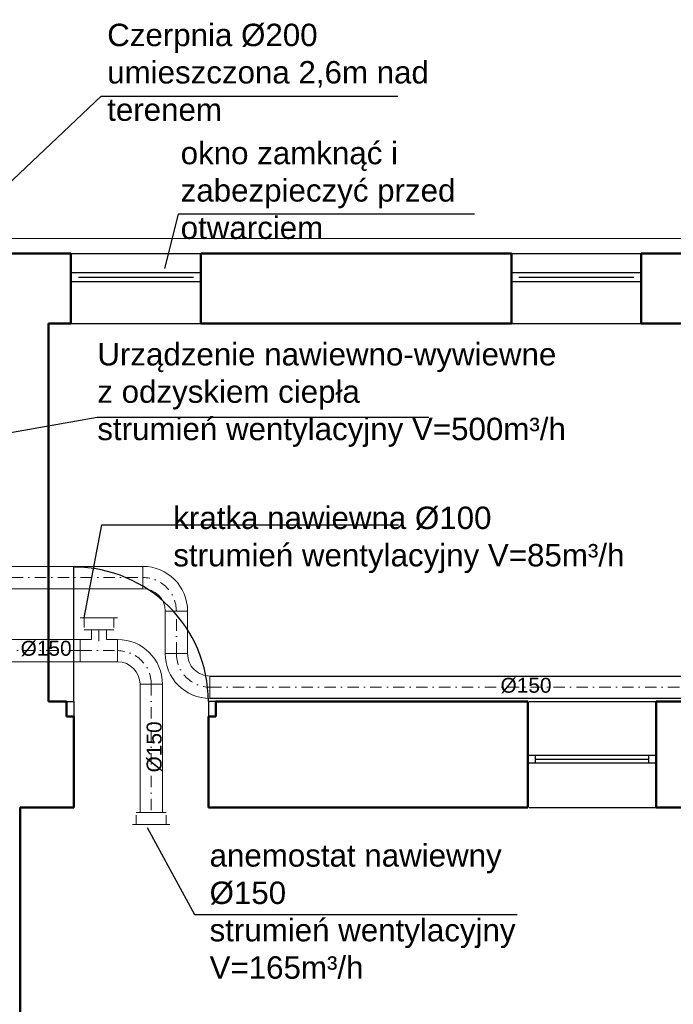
# Model space of a CAD drawing. Header units: millimetres. Extents: x 10990 to 23188, y -38075 to -27370.
# Tile 28 of 29: x 21540 to 21978, y -36206 to -35547. Entities that reach past the tile are written whole.
import ezdxf
from ezdxf.enums import TextEntityAlignment as Align

# ---------------------------------------------------------------- set-up
doc = ezdxf.new("R2010")
doc.units = ezdxf.units.MM
doc.linetypes.add('DASHDOT', pattern=[25.4, 12.7, -6.35, 0, -6.35])
for name, color, linetype, lineweight in [('2DL_PRO_n', 90, 'Continuous', 15), ('2DS_PLS_kan', 30, 'Continuous', 25), ('CP_AXISAC', 7, 'DASHDOT', 15), ('Przekrojowa', 90, 'Continuous', 50), ('Przekrój', 180, 'Continuous', 50)]:
    doc.layers.add(name, color=color, linetype=linetype, lineweight=lineweight)
for name, color, linetype in [('Drzwi', 32, 'Continuous'), ('Okna', 40, 'Continuous'), ('Opis okno', 50, 'Continuous'), ('Widokowa', 94, 'Continuous')]:
    doc.layers.add(name, color=color, linetype=linetype)
doc.styles.add('Arial', font='arial.ttf')
doc.styles.add('CP_ATTR', font='ROMANS.SHX')

# ---------------------------------------------------------------- blocks, each defined once
blk = doc.blocks.new('RDLAC025f9mm8ut')
for p, q in [((-1, -0.5), (-1, 0.5)), ((-0.8, 0.5), (0, 0.5)), ((0, 0.625), (0, -0.625)), ((0, -0.5), (-0.8, -0.5))]:
    blk.add_line(p, q)
at = {"linetype": 'ByBlock', "style": 'CP_ATTR', "flags": 9}
for tag, p in [('NAME', (-0.092, -0.018)), ('NUMBER', (-0.092, -0.018)), ('GROUP', (-0.092, -0.018)), ('ARTICLE', (-0.092, -0.019)), ('CHARACTER', (-0.092, -0.019)), ('TEMPERATURE', (-0.092, -0.018)), ('FLOW', (-0.092, -0.018)), ('PRODUCT-TYPE', (-0.092, -0.019)), ('ORDER-NO', (-0.092, -0.019)), ('PRODUCER', (-0.092, -0.019)), ('PN', (-0.091, -0.018)), ('OTHER', (-0.091, -0.018)), ('DN', (-0.091, -0.019)), ('POWER', (-0.091, -0.019)), ('VOLTAGE', (-0.091, -0.019))]:
    blk.add_attdef(tag, text='', height=0.00005, dxfattribs=at).set_placement(p, align=Align.MIDDLE_LEFT)
blk = doc.blocks.new('*U1794')
at = {"ltscale": 0.6}
for p, q in [((0, -7.5), (0, 7.5)), ((0, 7.5), (85.92, 7.5)), ((85.92, 7.5), (85.92, -7.5)), ((85.92, -7.5), (0, -7.5))]:
    blk.add_line(p, q, dxfattribs=at)
at = {"layer": 'CP_AXISAC', "ltscale": 0.6}
blk.add_line((0, 0), (85.92, 0), dxfattribs=at)
at = {"linetype": 'ByBlock', "ltscale": 0.6, "style": 'CP_ATTR', "flags": 9}
for tag in ['NAME', 'PRODUCER', 'PRODUCT-TYPE', 'ARTICLE', 'FLOW', 'OTHER']:
    blk.add_attdef(tag, (0, 0), '', height=0.0001, dxfattribs=at)
blk = doc.blocks.new('*U1795')
at = {"ltscale": 0.6}
for p, q in [((15, 22.5), (15, 22.5)), ((15, 22.5), (30, 22.5)), ((30, 22.5), (30, 22.5)), ((0, -7.5), (0, 7.5)), ((0, 7.5), (0, 7.5)), ((0, -7.5), (0, -7.5))]:
    blk.add_line(p, q, dxfattribs=at)
for radius in [30, 15]:
    blk.add_arc((0, 22.5), radius, 270, 0, dxfattribs=at)
at = {"layer": 'CP_AXISAC', "ltscale": 0.6}
blk.add_arc((0, 22.5), 22.5, 270, 0, dxfattribs=at)
at = {"linetype": 'ByBlock', "ltscale": 0.6, "style": 'CP_ATTR', "flags": 9}
for tag in ['NAME', 'PRODUCER', 'PRODUCT-TYPE', 'ARTICLE', 'FLOW', 'OTHER']:
    blk.add_attdef(tag, (0, 0), '', height=0.0001, dxfattribs=at)
blk = doc.blocks.new('*U1814')
at = {"ltscale": 0.6}
for p, q in [((7.5, 14), (7.5, 14)), ((7.5, 14), (17.5, 14)), ((7.5, 7.5), (7.5, 14)), ((17.5, 14), (17.5, 14)), ((17.5, 7.5), (17.5, 14)), ((0, -7.5), (0, 7.5)), ((0, 7.5), (0, 7.5)), ((0, 7.5), (7.5, 7.5)), ((25, 7.5), (17.5, 7.5)), ((25, 7.5), (25, 7.5)), ((25, 7.5), (25, -7.5)), ((0, -7.5), (0, -7.5)), ((0, -7.5), (25, -7.5)), ((25, -7.5), (25, -7.5))]:
    blk.add_line(p, q, dxfattribs=at)
at = {"layer": 'CP_AXISAC', "ltscale": 0.6}
for p, q in [((12.5, 14), (12.5, 0)), ((0, 0), (25, 0))]:
    blk.add_line(p, q, dxfattribs=at)
at = {"linetype": 'ByBlock', "ltscale": 0.6, "style": 'CP_ATTR', "flags": 9}
for tag in ['NAME', 'PRODUCER', 'PRODUCT-TYPE', 'ARTICLE', 'FLOW', 'OTHER']:
    blk.add_attdef(tag, (0, 0), '', height=0.0001, dxfattribs=at)
blk = doc.blocks.new('*U1872')
at = {"ltscale": 0.6}
for p, q in [((0, -7.5), (0, 7.5)), ((0, 7.5), (118.34, 7.5)), ((118.34, 7.5), (118.34, -7.5)), ((118.34, -7.5), (0, -7.5))]:
    blk.add_line(p, q, dxfattribs=at)
at = {"layer": 'CP_AXISAC', "ltscale": 0.6}
blk.add_line((0, 0), (118.34, 0), dxfattribs=at)
at = {"linetype": 'ByBlock', "ltscale": 0.6, "style": 'CP_ATTR', "flags": 9}
for tag in ['NAME', 'PRODUCER', 'PRODUCT-TYPE', 'ARTICLE', 'FLOW', 'OTHER']:
    blk.add_attdef(tag, (0, 0), '', height=0.0001, dxfattribs=at)
blk = doc.blocks.new('*U1881')
at = {"ltscale": 0.6}
for p, q in [((0, -7.5), (0, 7.5)), ((0, 7.5), (28.42, 7.5)), ((28.42, 7.5), (28.42, -7.5)), ((28.42, -7.5), (0, -7.5))]:
    blk.add_line(p, q, dxfattribs=at)
at = {"layer": 'CP_AXISAC', "ltscale": 0.6}
blk.add_line((0, 0), (28.42, 0), dxfattribs=at)
at = {"linetype": 'ByBlock', "ltscale": 0.6, "style": 'CP_ATTR', "flags": 9}
for tag in ['NAME', 'PRODUCER', 'PRODUCT-TYPE', 'ARTICLE', 'FLOW', 'OTHER']:
    blk.add_attdef(tag, (0, 0), '', height=0.0001, dxfattribs=at)
blk = doc.blocks.new('*U1921')
at = {"ltscale": 0.6}
for p, q in [((0, -7.5), (0, 7.5)), ((0, 7.5), (54.13, 7.5)), ((54.13, 7.5), (54.13, -7.5)), ((54.13, -7.5), (0, -7.5))]:
    blk.add_line(p, q, dxfattribs=at)
at = {"layer": 'CP_AXISAC', "ltscale": 0.6}
blk.add_line((0, 0), (54.13, 0), dxfattribs=at)
at = {"linetype": 'ByBlock', "ltscale": 0.6, "style": 'CP_ATTR', "flags": 9}
for tag in ['NAME', 'PRODUCER', 'PRODUCT-TYPE', 'ARTICLE', 'FLOW', 'OTHER']:
    blk.add_attdef(tag, (0, 0), '', height=0.0001, dxfattribs=at)

msp = doc.modelspace()

# ---------------------------------------------------------------- linework, layer by layer
at = {"ltscale": 0.6}
for p, q in [((21667.87, -35986.31), (22294.52, -35986.31)), ((22294.52, -36001.31), (21667.87, -36001.31))]:
    msp.add_line(p, q, dxfattribs=at)
at = {"layer": '2DS_PLS_kan', "lineweight": 25}
for p, q in [((21531.7, -35657.91), (21595.03, -35598.17)), ((21595.03, -35598.17), (21793.65, -35598.17)), ((21646.47, -35677.23), (21637.52, -35713.41)), ((21845.09, -35677.23), (21646.47, -35677.23)), ((21518.9, -35826.1), (21592.22, -35813.12)), ((21592.22, -35813.12), (21814.5, -35813.12)), ((21583.54, -35947.32), (21595.51, -35885.15)), ((21595.51, -35885.15), (21794.13, -35885.15)), ((21625.78, -36087.74), (21657.59, -36145.83)), ((21657.59, -36145.83), (21873.68, -36145.83))]:
    msp.add_line(p, q, dxfattribs=at)
at = {"layer": 'CP_AXISAC', "ltscale": 0.6}
msp.add_line((21667.87, -35993.81), (22294.52, -35993.81), dxfattribs=at)
at = {"layer": 'Drzwi'}
for p, q in [((21576.78, -36003.4), (21576.78, -35913.4)), ((21571.78, -36003.4), (21576.78, -36003.4)), ((21576.78, -36003.4), (21576.78, -36013.4)), ((21671.78, -36003.4), (21666.78, -36003.4)), ((21666.78, -36003.4), (21666.78, -36013.4)), ((21576.78, -36013.4), (21571.78, -36013.4))]:
    msp.add_line(p, q, dxfattribs=at)
msp.add_arc((21576.72, -36003.45), 90.06, 0.03706, 89.96294, dxfattribs=at)
at = {"layer": 'Okna'}
for p, q in [((21966.78, -36039.4), (21880.78, -36039.4)), ((21885.78, -36039.4), (21885.78, -36044.4)), ((21961.78, -36044.4), (21961.78, -36039.4)), ((21880.78, -36044.4), (21966.78, -36044.4)), ((21885.78, -36041.9), (21961.78, -36041.9))]:
    msp.add_line(p, q, dxfattribs=at)
at = {"layer": 'Opis okno'}
for p, q in [((21661.78, -35716.4), (21574.78, -35716.4)), ((21956.78, -35716.4), (21869.78, -35716.4)), ((21661.78, -35722.4), (21574.78, -35722.4)), ((21579.78, -35719.4), (21656.78, -35719.4)), ((21956.78, -35722.4), (21869.78, -35722.4)), ((21874.78, -35719.4), (21951.78, -35719.4))]:
    msp.add_line(p, q, dxfattribs=at)
at = {"layer": 'Przekrojowa'}
for p, q in [((21571.78, -36003.4), (21571.78, -36013.4)), ((21671.78, -36013.4), (21671.78, -36003.4)), ((21571.78, -36013.4), (21576.78, -36013.4)), ((21666.78, -36013.4), (21671.78, -36013.4))]:
    msp.add_line(p, q, dxfattribs=at)
at = {"layer": 'Przekrój', "lineweight": 20}
msp.add_line((21170.78, -35693.4), (22385.78, -35693.4), dxfattribs=at)
at = {"layer": 'Przekrój'}
for p, q in [((21353.78, -35703.4), (21574.78, -35703.4)), ((21574.78, -35750.4), (21574.78, -35703.4)), ((21661.78, -35703.4), (21869.78, -35703.4)), ((21661.78, -35750.4), (21661.78, -35703.4)), ((21869.78, -35750.4), (21869.78, -35703.4)), ((21956.78, -35703.4), (22171.78, -35703.4)), ((21956.78, -35750.4), (21956.78, -35703.4)), ((21559.78, -36003.4), (21559.78, -35750.4)), ((21559.78, -35750.4), (21574.78, -35750.4)), ((21661.78, -35750.4), (21869.78, -35750.4)), ((22171.78, -35750.4), (21956.78, -35750.4)), ((21571.78, -36003.4), (21559.78, -36003.4)), ((21671.78, -36003.4), (21880.78, -36003.4)), ((21880.78, -36074.4), (21880.78, -36003.4)), ((21880.78, -36003.4), (21880.78, -36074.4)), ((21966.78, -36003.4), (21966.78, -36074.4)), ((21966.78, -36003.4), (22179.78, -36003.4)), ((21966.78, -36074.4), (21966.78, -36003.4)), ((21576.78, -36074.4), (21576.78, -36013.4)), ((21666.78, -36074.4), (21666.78, -36013.4)), ((21966.78, -36074.4), (21966.78, -36044.4)), ((21540.78, -36642.4), (21540.78, -36074.4)), ((21540.78, -36074.4), (21576.78, -36074.4)), ((21666.78, -36074.4), (21880.78, -36074.4)), ((21966.78, -36074.4), (22179.78, -36074.4))]:
    msp.add_line(p, q, dxfattribs=at)
at = {"layer": 'Widokowa'}
for p, q in [((21574.78, -35703.4), (21661.78, -35703.4)), ((21869.78, -35703.4), (21956.78, -35703.4)), ((21574.78, -35750.4), (21661.78, -35750.4)), ((21869.78, -35750.4), (21956.78, -35750.4)), ((21881.78, -36003.4), (21966.78, -36003.4)), ((21881.78, -36074.4), (21966.78, -36074.4))]:
    msp.add_line(p, q, dxfattribs=at)

# ---------------------------------------------------------------- block references
at = {"layer": '2DL_PRO_n'}
msp.add_blockref('*U1872', (21504.53, -35920.39), dxfattribs=at)
at = {"layer": '2DL_PRO_n', "zscale": 15}
for p, rotation in [((21645.37, -35942.89), 90), ((21628.54, -35991.82), 90), ((21645.37, -35971.31), 270)]:
    msp.add_blockref('*U1795', p, dxfattribs=dict(at, rotation=rotation))
at = {"layer": '2DL_PRO_n', "xscale": 8, "yscale": 20, "zscale": 20}
for p, rotation in [((21593.54, -35947.32), 89.99999999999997), ((21628.54, -36085.74), 270)]:
    msp.add_blockref('RDLAC025f9mm8ut', p, dxfattribs=dict(at, rotation=rotation))
at = {"layer": '2DL_PRO_n'}
for name, p, rotation in [('*U1881', (21645.37, -35971.31), 90), ('*U1921', (21581.04, -35969.32), 180), ('*U1794', (21628.54, -35991.82), 270)]:
    msp.add_blockref(name, p, dxfattribs=dict(at, rotation=rotation))
at = {"layer": '2DL_PRO_n', "zscale": 15}
msp.add_blockref('*U1814', (21581.04, -35969.32), dxfattribs=at)

# ---------------------------------------------------------------- texts
at = {"linetype": 'ByBlock', "ltscale": 0.6, "style": 'CP_ATTR', "flags": 9}
for tag, s in [('NAME', 'Kanał kołowy'), ('PRODUCER', ''), ('PRODUCT-TYPE', ''), ('ARTICLE', ''), ('FLOW', ''), ('OTHER', '')]:
    msp.add_attdef(tag, (21825.36, -35993.81), s, height=0.0001, dxfattribs=at)
at = {"layer": '2DS_PLS_kan', "style": 'Arial'}
for p in [(21541.05, -35972.73, 0), (21862.5, -35997.49, 0)]:
    msp.add_text('%%C150', height=10, dxfattribs=at).set_placement(p)
msp.add_text('%%C150', height=10, rotation=90, dxfattribs=at).set_placement((21635.46, -36050.82, 0))
at = {"layer": '2DS_PLS_kan', "char_height": 15, "attachment_point": 4, "style": 'Arial'}
for s, insert, width in [('Czerpnia %%C200\\Pumieszczona 2,6m nad terenem', (21599.04, -35582.26), 218.2602), ('okno zamknąć i zabezpieczyć przed otwarciem', (21648.26, -35661.32), 218.2602), ('Urządzenie nawiewno-wywiewne \\Pz odzyskiem ciepła\\Pstrumień wentylacyjny V=500m³/h', (21592.43, -35798.16), 378.3573), ('kratka nawiewna %%C100 \\Pstrumień wentylacyjny V=85m³/h', (21643.3, -35895.17), 294.7742), ('anemostat nawiewny %%C150\\Pstrumień wentylacyjny V=165m³/h', (21667.62, -36144.01), 218.2602)]:
    msp.add_mtext(s, dxfattribs=dict(at, insert=insert, width=width))

doc.saveas('drawing.dxf')
